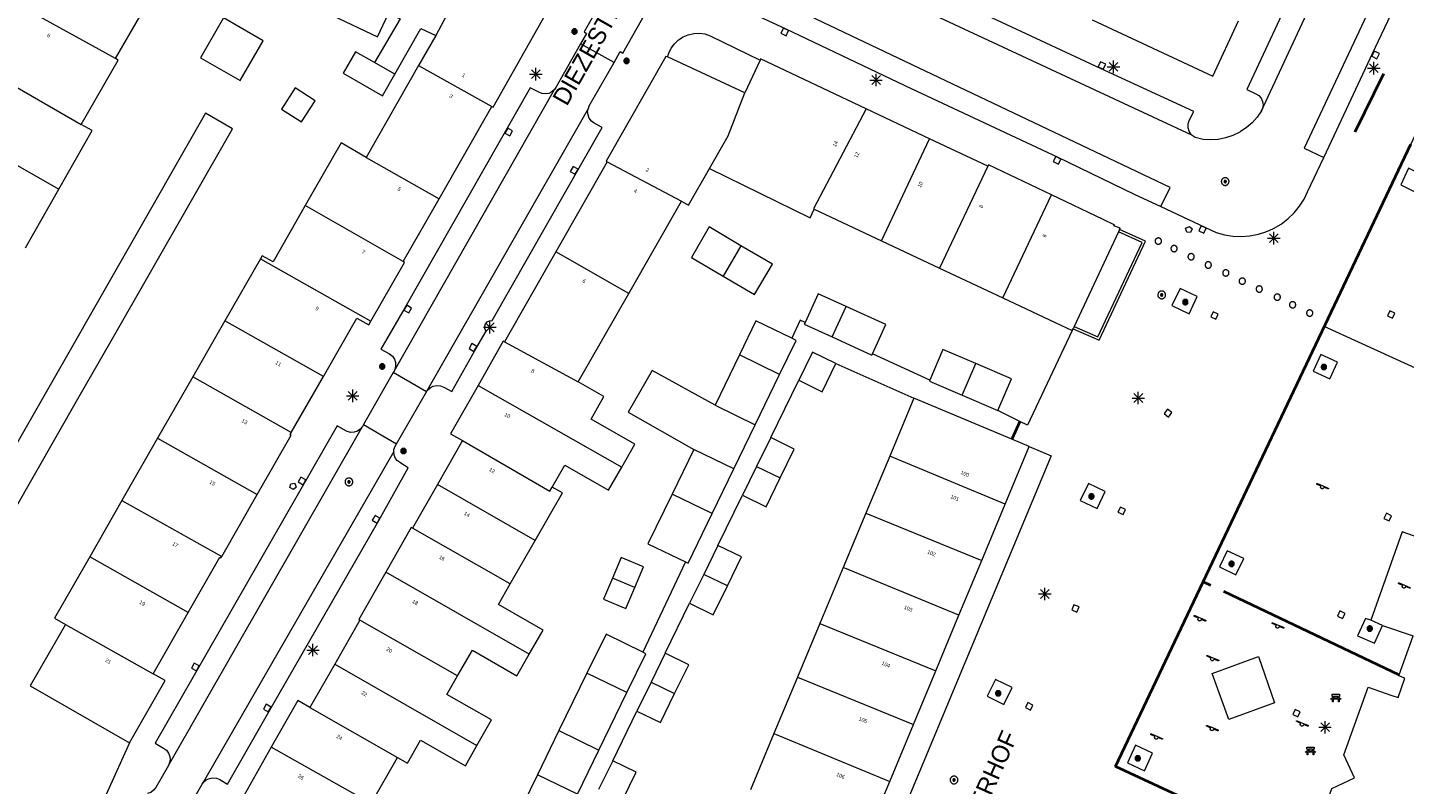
# Model space of a CAD drawing. Header units: metres. Extents: x 135779 to 137489, y 452643 to 455118.
# Tile 140 of 256: x 136366 to 136476, y 453701 to 453762. Entities that reach past the tile are written whole.
import ezdxf
from ezdxf.enums import TextEntityAlignment as Align

# ---------------------------------------------------------------- set-up
doc = ezdxf.new("R2010")
doc.units = ezdxf.units.M
doc.linetypes.add('DGN_Style_4', pattern=[89.853097, 44.898487, -22.449243, 0.056123, -22.449243])
for name, color, linetype, lineweight in [('KTop_NAR_Huisnummer (t)', 7, 'Continuous', 13), ('KTop_NAR_Huisnummer tijdelijk (t)', 7, 'Continuous', 13), ('KTop_ORL_Weg_Straatnaam (t)', 7, 'Continuous', 13), ('KTop_OTD_Gesloten verharding', 15, 'Continuous', 13), ('KTop_OTD_Open verharding', 15, 'Continuous', 13), ('KTop_PAL_Afsluitpaal', 222, 'Continuous', 13), ('KTop_PAL_Lichtmast', 40, 'Continuous', 13), ('KTop_PND_Grondvlaksituatie van BAG-pand [tachy]', 1, 'Continuous', 13), ('KTop_PND_Pandscheiding', 40, 'Continuous', 13), ('KTop_PUT_Brandkraan of -put', 1, 'Continuous', 13), ('KTop_PUT_Inspectie- of rioolput', 15, 'Continuous', 13), ('KTop_PUT_Kolk', 15, 'Continuous', 13), ('KTop_SHD_Hek (l)', 15, 'DGN_Style_4', 40), ('KTop_SHD_Muur', 15, 'Continuous', 13), ('KTop_STM_Bank', 40, 'Continuous', 13), ('KTop_STM_Speelvoorziening', 40, 'Continuous', 13), ('KTop_VGO_Boom', 92, 'Continuous', 13), ('KTop_WGD_Rijbaan_Lokale weg', 251, 'Continuous', 13), ('KTop_WGD_Rijbaan_Lokale weg_verkeersdrempel', 40, 'Continuous', 13), ('KTop_WGD_Voetpad', 251, 'Continuous', 13), ('KTop_WGD_Voetpad_achterpad', 251, 'Continuous', 13)]:
    doc.layers.add(name, color=color, linetype=linetype, lineweight=lineweight)
doc.styles.add('Style-ROVU', font='ROVU.shx')
doc.styles.add('Style-ROVUCURSIEF', font='ROVUCURSIEF.shx')

# ---------------------------------------------------------------- blocks, each defined once
blk = doc.blocks.new('PAL_Lichtmast')
at = {"layer": 'KTop_PAL_Lichtmast'}
for p, q in [((-0.35, -0.35), (0.35, 0.35)), ((0.35, -0.35), (-0.35, 0.35)), ((0, -0.5), (0, 0.5)), ((-0.5, 0), (0.5, 0))]:
    blk.add_line(p, q, dxfattribs=at)
blk = doc.blocks.new('PAL_Afsluitpaal')
at = {"layer": 'KTop_PAL_Afsluitpaal', "flags": 128}
blk.add_lwpolyline([(0.25, 0), (0.25, 0.03), (0.24, 0.05), (0.24, 0.08), (0.23, 0.1), (0.22, 0.13), (0.2, 0.15), (0.19, 0.17), (0.17, 0.19), (0.15, 0.2), (0.12, 0.22), (0.1, 0.23), (0.08, 0.24), (0.05, 0.24), (0.03, 0.25), (0, 0.25), (-0.03, 0.25), (-0.05, 0.24), (-0.08, 0.24), (-0.1, 0.23), (-0.13, 0.22), (-0.15, 0.2), (-0.17, 0.19), (-0.19, 0.17), (-0.2, 0.15), (-0.22, 0.12), (-0.23, 0.1), (-0.24, 0.08), (-0.24, 0.05), (-0.25, 0.03), (-0.25, 0), (-0.25, -0.03), (-0.24, -0.05), (-0.24, -0.08), (-0.23, -0.1), (-0.22, -0.13), (-0.2, -0.15), (-0.19, -0.17), (-0.17, -0.19), (-0.15, -0.2), (-0.12, -0.22), (-0.1, -0.23), (-0.08, -0.24), (-0.05, -0.24), (-0.03, -0.25), (0, -0.25), (0.03, -0.25), (0.05, -0.24), (0.08, -0.24), (0.1, -0.23), (0.13, -0.22), (0.15, -0.2), (0.17, -0.19), (0.19, -0.17), (0.2, -0.15), (0.22, -0.12), (0.23, -0.1), (0.24, -0.08), (0.24, -0.05), (0.25, -0.03), (0.25, 0)], dxfattribs=at)
blk = doc.blocks.new('PUT_Brandkraan_of_-put')
at = {"layer": 'KTop_PUT_Brandkraan of -put'}
for p, q in [((-0.25, 0.03), (0, 0.25)), ((-0.16, -0.25), (-0.25, 0.03)), ((0, 0.25), (0.25, 0.03)), ((0.25, 0.03), (0.16, -0.25)), ((0.16, -0.25), (-0.16, -0.25))]:
    blk.add_line(p, q, dxfattribs=at)
blk = doc.blocks.new('PUT_Inspectie-_of_rioolput')
at = {"layer": 'KTop_PUT_Inspectie- of rioolput', "flags": 128}
for points in [[(0.31, 0), (0.31, 0.03), (0.3, 0.06), (0.29, 0.1), (0.28, 0.13), (0.27, 0.15), (0.25, 0.18), (0.23, 0.21), (0.21, 0.23), (0.18, 0.25), (0.15, 0.27), (0.13, 0.28), (0.1, 0.29), (0.06, 0.3), (0.03, 0.31), (0, 0.31), (-0.03, 0.31), (-0.06, 0.3), (-0.1, 0.29), (-0.13, 0.28), (-0.16, 0.27), (-0.18, 0.25), (-0.21, 0.23), (-0.23, 0.21), (-0.25, 0.18), (-0.27, 0.15), (-0.28, 0.13), (-0.29, 0.1), (-0.3, 0.06), (-0.31, 0.03), (-0.31, 0), (-0.31, -0.03), (-0.3, -0.06), (-0.29, -0.1), (-0.28, -0.13), (-0.27, -0.16), (-0.25, -0.18), (-0.23, -0.21), (-0.21, -0.23), (-0.18, -0.25), (-0.15, -0.27), (-0.13, -0.28), (-0.1, -0.29), (-0.06, -0.3), (-0.03, -0.31), (0, -0.31), (0.03, -0.31), (0.06, -0.3), (0.1, -0.29), (0.13, -0.28), (0.15, -0.27), (0.18, -0.25), (0.21, -0.23), (0.23, -0.21), (0.25, -0.18), (0.27, -0.15), (0.28, -0.13), (0.29, -0.1), (0.3, -0.06), (0.31, -0.03), (0.31, 0)], [(0.1, 0), (0.09, 0.01), (0.09, 0.02), (0.09, 0.03), (0.09, 0.04), (0.08, 0.05), (0.08, 0.06), (0.07, 0.06), (0.06, 0.07), (0.06, 0.08), (0.05, 0.08), (0.04, 0.09), (0.03, 0.09), (0.02, 0.09), (0.01, 0.09), (0, 0.09), (-0.01, 0.09), (-0.02, 0.09), (-0.03, 0.09), (-0.04, 0.09), (-0.05, 0.08), (-0.06, 0.08), (-0.06, 0.07), (-0.07, 0.06), (-0.08, 0.06), (-0.08, 0.05), (-0.09, 0.04), (-0.09, 0.03), (-0.09, 0.02), (-0.09, 0.01), (-0.09, 0), (-0.09, -0.01), (-0.09, -0.02), (-0.09, -0.03), (-0.09, -0.04), (-0.08, -0.05), (-0.08, -0.06), (-0.07, -0.06), (-0.06, -0.07), (-0.06, -0.08), (-0.05, -0.08), (-0.04, -0.09), (-0.03, -0.09), (-0.02, -0.09), (-0.01, -0.09), (0, -0.09), (0.01, -0.09), (0.02, -0.09), (0.03, -0.09), (0.04, -0.09), (0.05, -0.08), (0.06, -0.08), (0.06, -0.07), (0.07, -0.06), (0.08, -0.06), (0.08, -0.05), (0.09, -0.04), (0.09, -0.03), (0.09, -0.02), (0.09, -0.01), (0.1, 0)], [(0.04, 0), (0.03, 0), (0.03, 0.01), (0.03, 0.01), (0.03, 0.01), (0.03, 0.02), (0.03, 0.02), (0.03, 0.02), (0.02, 0.03), (0.02, 0.03), (0.02, 0.03), (0.01, 0.03), (0.01, 0.03), (0.01, 0.03), (0, 0.03), (0, 0.03), (0, 0.03), (-0.01, 0.03), (-0.01, 0.03), (-0.01, 0.03), (-0.02, 0.03), (-0.02, 0.03), (-0.02, 0.03), (-0.03, 0.02), (-0.03, 0.02), (-0.03, 0.02), (-0.03, 0.01), (-0.03, 0.01), (-0.03, 0.01), (-0.03, 0), (-0.03, 0), (-0.03, 0), (-0.03, -0.01), (-0.03, -0.01), (-0.03, -0.01), (-0.03, -0.02), (-0.03, -0.02), (-0.03, -0.02), (-0.02, -0.03), (-0.02, -0.03), (-0.02, -0.03), (-0.01, -0.03), (-0.01, -0.03), (-0.01, -0.03), (0, -0.03), (0, -0.03), (0, -0.03), (0.01, -0.03), (0.01, -0.03), (0.01, -0.03), (0.02, -0.03), (0.02, -0.03), (0.02, -0.03), (0.03, -0.02), (0.03, -0.02), (0.03, -0.02), (0.03, -0.01), (0.03, -0.01), (0.03, -0.01), (0.03, 0), (0.04, 0)], [(0.01, 0.02), (0.01, 0.02), (0.01, 0.02), (0, 0.02), (0, 0.02), (0, 0.02), (0, 0.02), (-0.01, 0.02), (-0.01, 0.02), (-0.01, 0.02), (-0.01, 0.02), (-0.01, 0.02), (-0.02, 0.02), (-0.02, 0.01), (-0.02, 0.01), (-0.02, 0.01), (-0.02, 0.01), (-0.02, 0.01), (-0.02, 0), (-0.02, 0), (-0.02, 0), (-0.02, 0), (-0.02, -0.01), (-0.02, -0.01), (-0.02, -0.01), (-0.02, -0.01), (-0.02, -0.01), (-0.02, -0.02), (-0.01, -0.02), (-0.01, -0.02), (-0.01, -0.02), (-0.01, -0.02), (-0.01, -0.02), (0, -0.02), (0, -0.02), (0, -0.02), (0, -0.02), (0.01, -0.02), (0.01, -0.02), (0.01, -0.02), (0.01, -0.02), (0.01, -0.02), (0.02, -0.02), (0.02, -0.01), (0.02, -0.01), (0.02, -0.01), (0.02, -0.01), (0.02, -0.01), (0.02, 0), (0.02, 0), (0.02, 0), (0.02, 0), (0.02, 0.01), (0.02, 0.01), (0.02, 0.01), (0.02, 0.01), (0.02, 0.01), (0.02, 0.02), (0.01, 0.02), (0.01, 0.02), (0.01, 0.02)]]:
    blk.add_lwpolyline(points, dxfattribs=at)
blk = doc.blocks.new('PUT_Kolk')
at = {"layer": 'KTop_PUT_Kolk', "flags": 128}
blk.add_lwpolyline([(0.22, -0.23), (0.22, 0.22), (-0.23, 0.22), (-0.23, -0.23), (0.22, -0.23)], dxfattribs=at)
blk = doc.blocks.new('STM_Speelvoorziening')
at = {"layer": 'KTop_STM_Speelvoorziening'}
for p, q in [((-0.46, 0.22), (-0.45, 0.23)), ((-0.46, 0.21), (-0.46, 0.22)), ((-0.46, 0.22), (-0.46, 0.22)), ((-0.45, 0.2), (-0.46, 0.21)), ((-0.46, 0.21), (-0.46, 0.21)), ((-0.46, 0.21), (-0.46, 0.21)), ((-0.45, 0.23), (-0.45, 0.24)), ((-0.45, 0.24), (-0.45, 0.24)), ((-0.45, 0.24), (-0.44, 0.24)), ((-0.45, 0.23), (-0.45, 0.23)), ((-0.45, 0.23), (-0.45, 0.23)), ((-0.45, 0.19), (-0.45, 0.2)), ((-0.45, 0.2), (-0.45, 0.2)), ((-0.44, 0.18), (-0.45, 0.19)), ((-0.45, 0.19), (-0.45, 0.19)), ((-0.45, 0.19), (-0.45, 0.19)), ((-0.44, 0.24), (-0.44, 0.25)), ((-0.44, 0.25), (-0.44, 0.25)), ((-0.44, 0.25), (-0.43, 0.25)), ((-0.43, 0.18), (-0.44, 0.18)), ((-0.44, 0.18), (-0.44, 0.18)), ((-0.44, 0.18), (-0.44, 0.18)), ((-0.43, 0.25), (-0.43, 0.25)), ((-0.43, 0.25), (-0.42, 0.25)), ((-0.11, 0.04), (-0.43, 0.18)), ((-0.42, 0.25), (-0.42, 0.25)), ((-0.42, 0.25), (-0.42, 0.25)), ((-0.42, 0.25), (-0.41, 0.25)), ((-0.41, 0.25), (-0.41, 0.25)), ((-0.41, 0.25), (-0.4, 0.25)), ((-0.4, 0.25), (-0.4, 0.25)), ((-0.4, 0.25), (0.03, 0.07)), ((-0.14, 0.01), (-0.13, 0.02)), ((-0.14, -0.01), (-0.14, 0.01)), ((-0.13, 0.02), (-0.12, 0.03)), ((-0.12, 0.03), (-0.11, 0.04)), ((-0.11, 0.04), (-0.11, 0.04)), ((0.03, 0.07), (0.46, -0.11)), ((-0.15, -0.03), (-0.14, -0.02)), ((-0.15, -0.05), (-0.15, -0.03)), ((-0.15, -0.06), (-0.15, -0.05)), ((-0.14, -0.07), (-0.15, -0.06)), ((-0.14, -0.02), (-0.14, -0.01)), ((-0.14, -0.09), (-0.14, -0.07)), ((-0.14, -0.1), (-0.14, -0.09)), ((-0.13, -0.11), (-0.14, -0.1)), ((-0.12, -0.12), (-0.13, -0.11)), ((-0.11, -0.13), (-0.12, -0.12)), ((-0.1, -0.14), (-0.11, -0.13)), ((-0.09, -0.15), (-0.1, -0.14)), ((-0.08, -0.16), (-0.09, -0.15)), ((-0.07, -0.16), (-0.08, -0.16)), ((-0.06, -0.17), (-0.07, -0.16)), ((-0.04, -0.17), (-0.06, -0.17)), ((-0.03, -0.17), (-0.04, -0.17)), ((-0.02, -0.18), (-0.03, -0.17)), ((0, -0.17), (-0.02, -0.18)), ((0.01, -0.17), (0, -0.17)), ((0.02, -0.17), (0.01, -0.17)), ((0.03, -0.16), (0.02, -0.17)), ((0.05, -0.16), (0.03, -0.16)), ((0.06, -0.15), (0.05, -0.16)), ((0.07, -0.14), (0.06, -0.15)), ((0.08, -0.13), (0.07, -0.14)), ((0.09, -0.12), (0.08, -0.13)), ((0.1, -0.1), (0.09, -0.11)), ((0.09, -0.11), (0.09, -0.12)), ((0.11, -0.07), (0.1, -0.09)), ((0.1, -0.09), (0.1, -0.1)), ((0.43, -0.18), (0.11, -0.05)), ((0.11, -0.05), (0.11, -0.06)), ((0.11, -0.06), (0.11, -0.07)), ((0.44, -0.18), (0.43, -0.18)), ((0.45, -0.18), (0.44, -0.18)), ((0.44, -0.18), (0.44, -0.18)), ((0.46, -0.18), (0.45, -0.18)), ((0.45, -0.18), (0.45, -0.18)), ((0.46, -0.11), (0.47, -0.11)), ((0.47, -0.18), (0.46, -0.18)), ((0.46, -0.18), (0.46, -0.18)), ((0.46, -0.18), (0.46, -0.18)), ((0.47, -0.11), (0.47, -0.11)), ((0.47, -0.11), (0.47, -0.11)), ((0.47, -0.11), (0.48, -0.12)), ((0.48, -0.17), (0.47, -0.17)), ((0.47, -0.17), (0.47, -0.17)), ((0.47, -0.17), (0.47, -0.18)), ((0.48, -0.12), (0.48, -0.12)), ((0.48, -0.12), (0.48, -0.12)), ((0.48, -0.12), (0.48, -0.13)), ((0.48, -0.13), (0.48, -0.13)), ((0.48, -0.13), (0.49, -0.13)), ((0.49, -0.15), (0.48, -0.15)), ((0.48, -0.15), (0.48, -0.16)), ((0.48, -0.16), (0.48, -0.16)), ((0.48, -0.16), (0.48, -0.16)), ((0.48, -0.16), (0.48, -0.17)), ((0.49, -0.13), (0.49, -0.14)), ((0.49, -0.14), (0.49, -0.14)), ((0.49, -0.14), (0.49, -0.15)), ((0.49, -0.15), (0.49, -0.15))]:
    blk.add_line(p, q, dxfattribs=at)
blk = doc.blocks.new('STM_Bank')
at = {"layer": 'KTop_STM_Bank'}
for p, q in [((-0.42, -0.09), (-0.3, 0.02)), ((-0.3, 0.31), (0.3, 0.31)), ((-0.3, 0.14), (-0.3, 0.31)), ((-0.2, 0.14), (-0.3, 0.14)), ((-0.3, 0.02), (-0.2, 0.02)), ((-0.2, 0.02), (-0.2, 0.14)), ((0.16, 0.14), (-0.15, 0.14)), ((-0.15, 0.14), (-0.15, 0.02)), ((-0.15, 0.02), (0.16, 0.02)), ((0.16, 0.02), (0.16, 0.14)), ((0.3, 0.14), (0.2, 0.14)), ((0.2, 0.14), (0.2, 0.02)), ((0.2, 0.02), (0.3, 0.02)), ((0.3, 0.31), (0.3, 0.14)), ((0.3, 0.02), (0.42, -0.09)), ((-0.26, -0.09), (-0.42, -0.09)), ((-0.26, -0.31), (-0.26, -0.09)), ((-0.21, -0.31), (-0.26, -0.31)), ((0.22, -0.09), (-0.21, -0.09)), ((-0.21, -0.09), (-0.21, -0.31)), ((0.22, -0.31), (0.22, -0.09)), ((0.26, -0.31), (0.22, -0.31)), ((0.42, -0.09), (0.26, -0.09)), ((0.26, -0.09), (0.26, -0.31))]:
    blk.add_line(p, q, dxfattribs=at)
blk = doc.blocks.new('VGO_Boom')
at = {"layer": 'KTop_VGO_Boom', "flags": 128}
for points in [[(0.21, 0), (0.21, 0.02), (0.21, 0.04), (0.2, 0.07), (0.2, 0.09), (0.19, 0.11), (0.17, 0.13), (0.16, 0.14), (0.14, 0.16), (0.13, 0.17), (0.11, 0.19), (0.09, 0.2), (0.07, 0.2), (0.04, 0.21), (0.02, 0.21), (0, 0.21), (-0.02, 0.21), (-0.05, 0.21), (-0.07, 0.2), (-0.09, 0.2), (-0.11, 0.19), (-0.13, 0.17), (-0.14, 0.16), (-0.16, 0.14), (-0.17, 0.13), (-0.19, 0.11), (-0.2, 0.09), (-0.2, 0.07), (-0.21, 0.04), (-0.21, 0.02), (-0.22, 0), (-0.21, -0.02), (-0.21, -0.05), (-0.2, -0.07), (-0.2, -0.09), (-0.19, -0.11), (-0.17, -0.13), (-0.16, -0.14), (-0.14, -0.16), (-0.13, -0.17), (-0.11, -0.19), (-0.09, -0.2), (-0.07, -0.2), (-0.05, -0.21), (-0.02, -0.21), (0, -0.22), (0.02, -0.21), (0.04, -0.21), (0.07, -0.2), (0.09, -0.2), (0.11, -0.19), (0.13, -0.17), (0.14, -0.16), (0.16, -0.14), (0.17, -0.13), (0.19, -0.11), (0.2, -0.09), (0.2, -0.07), (0.21, -0.05), (0.21, -0.02), (0.21, 0)], [(0.15, 0), (0.15, 0.02), (0.15, 0.03), (0.15, 0.05), (0.14, 0.06), (0.13, 0.08), (0.13, 0.09), (0.12, 0.1), (0.1, 0.12), (0.09, 0.13), (0.08, 0.13), (0.06, 0.14), (0.05, 0.15), (0.03, 0.15), (0.02, 0.15), (0, 0.15), (-0.02, 0.15), (-0.03, 0.15), (-0.05, 0.15), (-0.06, 0.14), (-0.08, 0.13), (-0.09, 0.13), (-0.1, 0.12), (-0.12, 0.1), (-0.13, 0.09), (-0.13, 0.08), (-0.14, 0.06), (-0.15, 0.05), (-0.15, 0.03), (-0.15, 0.02), (-0.16, 0), (-0.15, -0.02), (-0.15, -0.03), (-0.15, -0.05), (-0.14, -0.06), (-0.13, -0.08), (-0.13, -0.09), (-0.12, -0.1), (-0.1, -0.12), (-0.09, -0.13), (-0.08, -0.13), (-0.06, -0.14), (-0.05, -0.15), (-0.03, -0.15), (-0.02, -0.15), (0, -0.16), (0.02, -0.15), (0.03, -0.15), (0.05, -0.15), (0.06, -0.14), (0.08, -0.13), (0.09, -0.13), (0.1, -0.12), (0.12, -0.1), (0.13, -0.09), (0.13, -0.08), (0.14, -0.06), (0.15, -0.05), (0.15, -0.03), (0.15, -0.02), (0.15, 0)], [(0.1, 0), (0.09, 0.01), (0.09, 0.02), (0.09, 0.03), (0.09, 0.04), (0.08, 0.05), (0.08, 0.06), (0.07, 0.06), (0.06, 0.07), (0.06, 0.08), (0.05, 0.08), (0.04, 0.09), (0.03, 0.09), (0.02, 0.09), (0.01, 0.09), (0, 0.09), (-0.01, 0.09), (-0.02, 0.09), (-0.03, 0.09), (-0.04, 0.09), (-0.05, 0.08), (-0.06, 0.08), (-0.06, 0.07), (-0.07, 0.06), (-0.08, 0.06), (-0.08, 0.05), (-0.09, 0.04), (-0.09, 0.03), (-0.09, 0.02), (-0.09, 0.01), (-0.1, 0), (-0.09, -0.01), (-0.09, -0.02), (-0.09, -0.03), (-0.09, -0.04), (-0.08, -0.05), (-0.08, -0.06), (-0.07, -0.06), (-0.06, -0.07), (-0.06, -0.08), (-0.05, -0.08), (-0.04, -0.09), (-0.03, -0.09), (-0.02, -0.09), (-0.01, -0.09), (0, -0.1), (0.01, -0.09), (0.02, -0.09), (0.03, -0.09), (0.04, -0.09), (0.05, -0.08), (0.06, -0.08), (0.06, -0.07), (0.07, -0.06), (0.08, -0.06), (0.08, -0.05), (0.09, -0.04), (0.09, -0.03), (0.09, -0.02), (0.09, -0.01), (0.1, 0)], [(0.04, 0), (0.03, 0), (0.03, 0.01), (0.03, 0.01), (0.03, 0.01), (0.03, 0.02), (0.03, 0.02), (0.03, 0.02), (0.02, 0.03), (0.02, 0.03), (0.02, 0.03), (0.01, 0.03), (0.01, 0.03), (0.01, 0.03), (0, 0.03), (0, 0.03), (0, 0.03), (-0.01, 0.03), (-0.01, 0.03), (-0.01, 0.03), (-0.02, 0.03), (-0.02, 0.03), (-0.02, 0.03), (-0.03, 0.02), (-0.03, 0.02), (-0.03, 0.02), (-0.03, 0.01), (-0.03, 0.01), (-0.03, 0.01), (-0.04, 0), (-0.04, 0), (-0.04, 0), (-0.03, -0.01), (-0.03, -0.01), (-0.03, -0.01), (-0.03, -0.02), (-0.03, -0.02), (-0.03, -0.02), (-0.02, -0.03), (-0.02, -0.03), (-0.02, -0.03), (-0.01, -0.03), (-0.01, -0.03), (-0.01, -0.03), (0, -0.04), (0, -0.04), (0, -0.04), (0.01, -0.03), (0.01, -0.03), (0.01, -0.03), (0.02, -0.03), (0.02, -0.03), (0.02, -0.03), (0.03, -0.02), (0.03, -0.02), (0.03, -0.02), (0.03, -0.01), (0.03, -0.01), (0.03, -0.01), (0.03, 0), (0.04, 0)]]:
    blk.add_lwpolyline(points, dxfattribs=at)

msp = doc.modelspace()

# ---------------------------------------------------------------- linework, layer by layer
at = {"layer": 'KTop_OTD_Gesloten verharding', "flags": 128}
for points in [[(136479.2, 453720.47), (136475.89, 453721.64), (136473.37, 453714.59)], [(136474.32, 453714.16), (136473.37, 453714.59)], [(136474.32, 453714.16), (136476.75, 453713.34)]]:
    msp.add_lwpolyline(points, dxfattribs=at)
at = {"layer": 'KTop_OTD_Open verharding', "flags": 128}
for points in [[(136476.38, 453750.7), (136475.76, 453749.37), (136477.11, 453748.7), (136477.69, 453750.08), (136476.38, 453750.7)], [(136479.2, 453720.47), (136483.37, 453731.8), (136469.66, 453738.05)], [(136470.09, 453733.88), (136470.7, 453735.2), (136469.39, 453735.81), (136468.78, 453734.49), (136470.09, 453733.88)], [(136463.22, 453719.52), (136461.89, 453720.14), (136461.28, 453718.85), (136462.6, 453718.22), (136463.22, 453719.52)], [(136473.37, 453714.59), (136472.95, 453714.72), (136472.3, 453713.34), (136473.68, 453712.74), (136474.32, 453714.16)], [(136465.69, 453707.97), (136462.04, 453706.65), (136460.71, 453710.32), (136464.39, 453711.68), (136465.69, 453707.97)], [(136455.29, 453702.55), (136455.94, 453703.96), (136454.58, 453704.59), (136453.93, 453703.18), (136455.29, 453702.55)]]:
    msp.add_lwpolyline(points, dxfattribs=at)
at = {"layer": 'KTop_PND_Grondvlaksituatie van BAG-pand [tachy]', "flags": 128}
for points in [[(136373.1, 453759.46), (136375.03, 453762.83), (136373.24, 453763.86), (136375.69, 453768.15)], [(136403.16, 453755.64), (136403.26, 453755.59), (136407.8, 453763.59), (136407.64, 453764.12), (136401.67, 453766.94)], [(136390.44, 453762.91), (136394.03, 453761.21), (136394.91, 453763.08), (136395.84, 453762.65), (136393.79, 453759.14)], [(136379.89, 453759.53), (136383.05, 453757.71), (136384.89, 453760.88), (136381.73, 453762.71), (136379.89, 453759.53)], [(136451.11, 453762.55), (136460.76, 453758.06), (136462.81, 453762.48)], [(136395.42, 453758.21), (136397.49, 453761.86), (136398.68, 453761.3)], [(136398.68, 453761.3), (136397.31, 453758.91)], [(136393.79, 453759.14), (136392.27, 453760.01), (136391.28, 453758.29), (136394.43, 453756.49), (136395.42, 453758.21)], [(136370.36, 453754.19), (136373.3, 453759.34), (136373.1, 453759.46)], [(136397.31, 453758.91), (136393.12, 453751.57)], [(136417.18, 453759.61), (136417.06, 453759.62), (136412.28, 453751.27), (136412.37, 453751.21)], [(136423.38, 453756.72), (136417.18, 453759.61)], [(136424.58, 453759.35), (136423.38, 453756.72)], [(136433.06, 453755.46), (136424.62, 453759.45), (136424.58, 453759.35)], [(136386.36, 453755.43), (136387.96, 453754.4), (136389.05, 453756.09), (136387.45, 453757.12), (136386.36, 453755.43)], [(136398.95, 453748.26), (136403.16, 453755.64)], [(136438.13, 453753.06), (136433.06, 453755.46)], [(136356.21, 453707.97), (136370.2, 453732.46), (136372.72, 453736.85), (136382.44, 453753.86), (136380.28, 453755.1), (136354.05, 453709.2), (136356.21, 453707.97)], [(136368.56, 453749.03), (136371.22, 453753.71), (136370.36, 453754.19)], [(136393.12, 453751.57), (136391.11, 453752.72), (136388.25, 453747.72)], [(136442.77, 453750.87), (136438.13, 453753.06)], [(136412.37, 453751.21), (136408.27, 453744.02)], [(136447.87, 453748.57), (136442.82, 453750.97), (136442.77, 453750.87)], [(136418.3, 453748.07), (136418.87, 453747.75), (136420.55, 453750.68)], [(136420.55, 453750.68), (136428.58, 453746.74), (136428.9, 453747.43)], [(136365.9, 453744.35), (136368.56, 453749.03)], [(136388.25, 453747.72), (136385.68, 453743.21), (136384.81, 453743.71), (136384.68, 453743.47)], [(136396.08, 453743.24), (136398.95, 453748.26)], [(136414.09, 453740.7), (136418.3, 453748.07)], [(136453.3, 453745.8), (136453.34, 453745.88), (136453.35, 453745.9), (136452.85, 453746.11), (136452.9, 453746.18), (136452.87, 453746.19), (136451.98, 453746.61), (136447.87, 453748.57)], [(136428.9, 453747.43), (136434.28, 453744.89)], [(136423.06, 453744.51), (136420.52, 453746.01), (136419.12, 453743.57), (136421.63, 453742.09)], [(136453.22, 453745.62), (136449.67, 453738.05)], [(136453.3, 453745.8), (136453.22, 453745.62)], [(136421.63, 453742.09), (136424.14, 453740.62), (136425.57, 453743.04), (136423.06, 453744.51)], [(136434.28, 453744.89), (136438.91, 453742.72)], [(136384.68, 453743.47), (136381.83, 453738.5)], [(136393.49, 453738.48), (136396.17, 453743.18), (136396.08, 453743.24)], [(136408.27, 453744.02), (136404.17, 453736.83)], [(136438.91, 453742.72), (136443.97, 453740.34)], [(136410.05, 453733.63), (136414.09, 453740.7)], [(136431.45, 453739.66), (136429.23, 453740.67), (136428.18, 453738.37)], [(136443.97, 453740.34), (136448.16, 453738.37), (136449.52, 453737.73)], [(136433.57, 453735.88), (136434.64, 453738.22), (136431.45, 453739.66)], [(136381.83, 453738.5), (136379.27, 453734.03)], [(136389.7, 453734.07), (136392.36, 453738.73), (136393.32, 453738.18), (136393.49, 453738.48)], [(136427.11, 453737.13), (136424.25, 453738.51), (136422.94, 453735.79)], [(136428.18, 453738.37), (136428.12, 453738.23), (136430.34, 453737.22)], [(136449.52, 453737.73), (136449.59, 453737.87)], [(136449.67, 453738.05), (136449.59, 453737.87)], [(136404.17, 453736.83), (136404.07, 453736.89), (136402.06, 453733.35)], [(136426.15, 453734.23), (136427.47, 453736.95), (136427.11, 453737.13)], [(136430.34, 453737.22), (136433.52, 453735.77), (136433.57, 453735.88)], [(136422.94, 453735.79), (136420.99, 453731.76)], [(136430.65, 453735.09), (136428.78, 453736.01), (136427.68, 453733.76)], [(136441.81, 453735.1), (136439.19, 453736.22), (136438.14, 453733.77)], [(136420.99, 453731.76), (136415.96, 453734.55), (136414.06, 453731.2), (136419.28, 453728.24)], [(136427.68, 453733.76), (136429.55, 453732.84), (136430.65, 453735.09)], [(136443.57, 453731.34), (136444.66, 453733.87), (136441.81, 453735.1)], [(136379.27, 453734.03), (136376.46, 453729.12)], [(136387.13, 453729.58), (136389.7, 453734.07)], [(136402.06, 453733.35), (136399.86, 453729.49), (136400.82, 453728.94)], [(136413.53, 453726.81), (136414.58, 453728.65), (136411.08, 453730.65), (136412.11, 453732.45), (136410.05, 453733.63)], [(136424.2, 453730.21), (136426.15, 453734.23)], [(136438.14, 453733.77), (136438.11, 453733.68), (136440.72, 453732.56)], [(136436.86, 453732.32), (136434.94, 453727.7)], [(136444.7, 453729.05), (136436.86, 453732.32)], [(136440.72, 453732.56), (136443.57, 453731.34)], [(136422.5, 453726.68), (136424.2, 453730.21)], [(136376.46, 453729.12), (136373.61, 453724.14)], [(136384.42, 453724.62), (136387.13, 453729.36), (136387.04, 453729.41), (136387.13, 453729.58)], [(136400.82, 453728.94), (136398.81, 453725.42)], [(136425.44, 453729.18), (136424.31, 453726.87)], [(136426.19, 453725.96), (136427.31, 453728.26), (136425.44, 453729.18)], [(136446.09, 453728.47), (136444.7, 453729.05)], [(136419.28, 453728.24), (136417.55, 453724.66)], [(136444.17, 453723.86), (136446.09, 453728.47)], [(136407.98, 453725.22), (136408.98, 453726.97), (136412.48, 453724.97), (136413.53, 453726.81)], [(136420.76, 453723.1), (136422.5, 453726.68)], [(136424.31, 453726.87), (136423.18, 453724.57)], [(136434.94, 453727.7), (136433.03, 453723.13)], [(136423.18, 453724.57), (136425.06, 453723.65), (136426.19, 453725.96)], [(136381.59, 453719.68), (136384.42, 453724.62)], [(136398.81, 453725.42), (136396.81, 453721.93)], [(136406.62, 453720.95), (136408.8, 453724.76), (136407.98, 453725.22)], [(136417.55, 453724.66), (136415.63, 453720.7), (136418.64, 453719.24)], [(136373.61, 453724.14), (136371.03, 453719.64)], [(136442.3, 453719.37), (136444.17, 453723.86)], [(136418.64, 453719.24), (136418.85, 453719.14), (136420.76, 453723.1)], [(136433.03, 453723.13), (136431.23, 453718.8)], [(136396.81, 453721.93), (136396.72, 453721.99), (136394.68, 453718.43)], [(136404.63, 453717.48), (136406.62, 453720.95)], [(136421.22, 453720.56), (136420.09, 453718.25)], [(136421.97, 453717.33), (136423.1, 453719.64), (136421.22, 453720.56)], [(136371.03, 453719.64), (136368.23, 453714.75), (136369.1, 453714.25)], [(136378.89, 453715.19), (136381.43, 453719.63), (136381.52, 453719.58), (136381.59, 453719.68)], [(136414.57, 453717.2), (136415.27, 453718.84), (136413.5, 453719.6), (136412.8, 453717.95)], [(136440.47, 453714.99), (136442.3, 453719.37)], [(136394.68, 453718.43), (136392.52, 453714.64), (136392.62, 453714.59)], [(136412.8, 453717.95), (136412.09, 453716.28), (136413.85, 453715.53), (136414.57, 453717.2)], [(136420.09, 453718.25), (136418.96, 453715.94)], [(136431.23, 453718.8), (136429.36, 453714.31)], [(136406.14, 453711.86), (136407.25, 453713.79), (136403.68, 453715.83), (136404.63, 453717.48)], [(136418.96, 453715.94), (136420.84, 453715.02), (136421.97, 453717.33)], [(136376.1, 453710.31), (136378.89, 453715.19)], [(136392.62, 453714.59), (136390.61, 453711.08)], [(136438.62, 453710.55), (136440.47, 453714.99)], [(136369.1, 453714.25), (136366.28, 453709.34), (136374.2, 453704.79)], [(136429.36, 453714.31), (136427.58, 453710.04)], [(136415.23, 453712.03), (136412.28, 453713.47), (136410.75, 453710.36)], [(136468.35, 453695.76), (136470.27, 453701.15), (136472.08, 453702), (136471.23, 453703.84), (136473.16, 453709.24), (136475.06, 453708.58), (136475.55, 453708.41), (136476.08, 453709.95), (136475.62, 453710.15), (136475.65, 453710.23), (136476.75, 453713.34)], [(136400.42, 453710.14), (136401.6, 453712.19), (136405.16, 453710.15), (136406.14, 453711.86)], [(136413.95, 453708.8), (136415.47, 453711.91), (136415.23, 453712.03)], [(136417.01, 453711.95), (136415.88, 453709.64)], [(136417.76, 453708.72), (136418.89, 453711.03), (136417.01, 453711.95)], [(136374.2, 453704.79), (136377.05, 453709.76), (136376.1, 453710.31)], [(136390.61, 453711.08), (136388.61, 453707.61)], [(136410.75, 453710.36), (136408.51, 453705.76)], [(136436.83, 453706.25), (136438.62, 453710.55)], [(136401.97, 453704.58), (136403.14, 453706.62), (136399.57, 453708.66), (136400.42, 453710.14)], [(136415.88, 453709.64), (136414.75, 453707.33)], [(136427.58, 453710.04), (136425.69, 453705.52)], [(136388.61, 453707.61), (136387.65, 453708.16), (136385.54, 453704.44)], [(136411.7, 453704.2), (136413.95, 453708.8)], [(136414.75, 453707.33), (136416.63, 453706.41), (136417.76, 453708.72)], [(136434.94, 453701.71), (136436.83, 453706.25)], [(136395.61, 453703.61), (136396.42, 453703.15), (136397.47, 453704.99), (136401.04, 453702.95), (136401.97, 453704.58)], [(136408.51, 453705.76), (136406.8, 453702.24)], [(136425.69, 453705.52), (136423.82, 453701.03)], [(136385.54, 453704.44), (136383.36, 453700.6), (136383.53, 453700.5)], [(136393.51, 453699.93), (136395.61, 453703.61)], [(136409.99, 453700.68), (136411.7, 453704.2)], [(136412.81, 453703.36), (136411.68, 453701.06)], [(136413.56, 453700.14), (136414.69, 453702.44), (136412.81, 453703.36)], [(136406.8, 453702.24), (136405.01, 453698.58)], [(136433.04, 453697.16), (136434.94, 453701.71)]]:
    msp.add_lwpolyline(points, dxfattribs=at)
at = {"layer": 'KTop_PND_Pandscheiding', "flags": 128}
for points in [[(136401.67, 453766.94), (136398.68, 453761.3)], [(136373.1, 453759.46), (136365.51, 453763.64)], [(136395.42, 453758.21), (136393.79, 453759.14)], [(136397.31, 453758.91), (136403.16, 453755.64)], [(136363.51, 453758.13), (136370.36, 453754.19)], [(136420.55, 453750.68), (136422.04, 453753.3), (136423.38, 453756.72)], [(136433.06, 453755.46), (136428.85, 453747.45), (136428.9, 453747.43)], [(136360.82, 453753.46), (136368.56, 453749.03)], [(136434.28, 453744.89), (136438.13, 453753.06)], [(136393.12, 453751.57), (136398.95, 453748.26)], [(136412.37, 453751.21), (136418.3, 453748.07)], [(136442.77, 453750.87), (136438.91, 453742.72)], [(136396.08, 453743.24), (136388.25, 453747.72)], [(136443.97, 453740.34), (136447.87, 453748.57)], [(136423.06, 453744.51), (136421.63, 453742.09)], [(136384.68, 453743.47), (136393.49, 453738.48)], [(136414.09, 453740.7), (136408.27, 453744.02)], [(136430.34, 453737.22), (136431.45, 453739.66)], [(136389.7, 453734.07), (136381.83, 453738.5)], [(136404.17, 453736.83), (136410.05, 453733.63)], [(136426.15, 453734.23), (136422.94, 453735.79)], [(136440.72, 453732.56), (136441.81, 453735.1)], [(136387.13, 453729.58), (136379.27, 453734.03)], [(136402.06, 453733.35), (136413.53, 453726.81)], [(136420.99, 453731.76), (136424.2, 453730.21)], [(136376.46, 453729.12), (136384.42, 453724.62)], [(136400.82, 453728.94), (136407.8, 453724.9), (136407.98, 453725.22)], [(136422.5, 453726.68), (136419.28, 453728.24)], [(136424.31, 453726.87), (136426.19, 453725.96)], [(136444.17, 453723.86), (136434.94, 453727.7)], [(136406.62, 453720.95), (136398.81, 453725.42)], [(136420.76, 453723.1), (136417.55, 453724.66)], [(136373.61, 453724.14), (136381.59, 453719.68)], [(136433.03, 453723.13), (136442.3, 453719.37)], [(136404.63, 453717.48), (136396.81, 453721.93)], [(136378.89, 453715.19), (136371.03, 453719.64)], [(136406.14, 453711.86), (136394.68, 453718.43)], [(136414.57, 453717.2), (136412.8, 453717.95)], [(136421.97, 453717.33), (136420.09, 453718.25)], [(136440.47, 453714.99), (136431.23, 453718.8)], [(136400.42, 453710.14), (136392.62, 453714.59)], [(136369.1, 453714.25), (136376.1, 453710.31)], [(136429.36, 453714.31), (136438.62, 453710.55)], [(136390.61, 453711.08), (136401.97, 453704.58)], [(136413.95, 453708.8), (136410.75, 453710.36)], [(136415.88, 453709.64), (136417.76, 453708.72)], [(136427.58, 453710.04), (136436.83, 453706.25)], [(136388.61, 453707.61), (136395.61, 453703.61)], [(136408.51, 453705.76), (136411.7, 453704.2)], [(136425.69, 453705.52), (136434.94, 453701.71)], [(136393.51, 453699.93), (136385.54, 453704.44)], [(136409.99, 453700.68), (136406.8, 453702.24)]]:
    msp.add_lwpolyline(points, dxfattribs=at)
at = {"layer": 'KTop_SHD_Hek (l)', "flags": 128}
for points in [[(136474.38, 453758.25), (136472.11, 453753.59)], [(136469.72, 453738.18), (136476.57, 453752.63)], [(136459.99, 453717.65), (136469.72, 453738.18)], [(136445.34, 453730.47), (136444.7, 453729.05)], [(136466.27, 453696.73), (136452.98, 453702.9), (136459.99, 453717.65)], [(136460.59, 453717.36), (136459.99, 453717.65)], [(136461.6, 453716.91), (136475.65, 453710.23)]]:
    msp.add_lwpolyline(points, dxfattribs=at)
at = {"layer": 'KTop_SHD_Muur', "flags": 128}
for points in [[(136449.59, 453737.87), (136451.68, 453736.97), (136455.38, 453744.88), (136453.3, 453745.8)], [(136449.67, 453738.05), (136451.58, 453737.23), (136455.11, 453744.78), (136453.22, 453745.62)]]:
    msp.add_lwpolyline(points, dxfattribs=at)
at = {"layer": 'KTop_WGD_Rijbaan_Lokale weg', "flags": 128}
for points in [[(136464.65, 453755.3), (136481.07, 453790.62)], [(136483.89, 453786.06), (136468.04, 453752.3), (136469.62, 453751.56)], [(136427.32, 453768.18), (136459.05, 453753.37)], [(136456.6, 453747.64), (136457.35, 453749.17), (136423.13, 453765.47)], [(136410.25, 453760.63), (136408.28, 453757.15), (136408.17, 453756.99)], [(136412.92, 453759.15), (136410.25, 453760.63)], [(136410.87, 453755.51), (136410.94, 453755.68), (136412.92, 453759.15)], [(136395.35, 453734.49), (136408.17, 453756.99)], [(136410.87, 453755.51), (136397.93, 453732.85)], [(136464.65, 453755.3), (136464.3, 453754.79), (136463.89, 453754.33), (136463.43, 453753.93), (136462.97, 453753.63), (136462.91, 453753.59), (136462.36, 453753.32), (136461.77, 453753.12), (136461.17, 453753), (136460.55, 453752.96), (136459.98, 453753), (136459.33, 453753.15), (136459.1, 453753.32), (136459.05, 453753.37)], [(136456.6, 453747.64), (136461.02, 453745.57), (136461.68, 453745.38), (136462.35, 453745.28), (136463.04, 453745.25), (136463.72, 453745.3), (136464.39, 453745.43), (136464.99, 453745.62), (136465.3, 453745.75), (136465.61, 453745.89), (136466.2, 453746.24), (136466.75, 453746.66), (136467.24, 453747.13), (136467.67, 453747.66), (136468.04, 453748.24), (136468.32, 453748.81), (136469.62, 453751.56)], [(136395.35, 453734.49), (136395.28, 453734.37)], [(136397.93, 453732.84), (136395.28, 453734.37)], [(136397.93, 453732.84), (136397.93, 453732.85)], [(136377.32, 453702.97), (136392.82, 453730.07)], [(136392.9, 453730.22), (136392.85, 453730.13), (136392.82, 453730.07)], [(136392.9, 453730.22), (136395.55, 453728.69)], [(136395.32, 453728.06), (136380.01, 453701.49)], [(136395.32, 453728.06), (136395.34, 453728.24), (136395.44, 453728.5), (136395.55, 453728.69)], [(136377.32, 453702.97), (136376.31, 453701.22), (136376.14, 453701), (136375.92, 453700.83), (136375.66, 453700.73)], [(136379.05, 453698.69), (136378.93, 453698.93), (136378.88, 453699.21), (136378.91, 453699.49), (136379.02, 453699.75), (136380.01, 453701.49)]]:
    msp.add_lwpolyline(points, dxfattribs=at)
at = {"layer": 'KTop_WGD_Rijbaan_Lokale weg_verkeersdrempel', "flags": 128}
for points in [[(136412, 453770.7), (136412.91, 453770.29), (136412.65, 453769.74), (136412.81, 453765.63), (136410.54, 453761.6), (136410.72, 453761.47), (136410.25, 453760.63)], [(136412.92, 453759.15), (136413.42, 453760.03), (136413.62, 453759.91), (136415.9, 453763.95), (136419.94, 453766.39), (136420.18, 453766.86), (136422.01, 453766.01)], [(136395.28, 453734.37), (136392.9, 453730.22)], [(136395.55, 453728.69), (136397.93, 453732.84)]]:
    msp.add_lwpolyline(points, dxfattribs=at)
at = {"layer": 'KTop_WGD_Voetpad', "flags": 128}
for points in [[(136481.18, 453790.86), (136481.13, 453790.78), (136481, 453790.65), (136480.82, 453790.59), (136480.63, 453790.61), (136479.34, 453791.19), (136479.3, 453791.11), (136476.88, 453785.9), (136466.27, 453762.99), (136463.48, 453756.99), (136464.2, 453756.66), (136464.43, 453756.51), (136464.62, 453756.29), (136464.73, 453756.04), (136464.77, 453755.76), (136464.73, 453755.48), (136464.65, 453755.3)], [(136469.62, 453751.56), (136470.67, 453753.78), (136473.52, 453759.86), (136484.23, 453782.54), (136485.47, 453785.17), (136483.89, 453786.06)], [(136459.05, 453753.37), (136459.02, 453753.41), (136458.87, 453753.66), (136458.79, 453753.94), (136458.78, 453754.24), (136458.86, 453754.52), (136459.23, 453755.23), (136451.79, 453758.67), (136430.09, 453768.81), (136429.01, 453769.31), (136428.67, 453768.61), (136428.59, 453768.48), (136428.39, 453768.27), (136428.14, 453768.14), (136427.87, 453768.07), (136427.59, 453768.09), (136427.32, 453768.18)], [(136422.01, 453766.01), (136422.24, 453765.84), (136422.42, 453765.61), (136422.53, 453765.35), (136422.56, 453765.06), (136422.52, 453764.78), (136422.48, 453764.68), (136422.13, 453763.91), (136423.12, 453763.46), (136426.63, 453761.84), (136436.65, 453757.07), (136448.38, 453751.58), (136454.47, 453748.63), (136456.6, 453747.64)], [(136417.18, 453759.61), (136417.27, 453759.81), (136417.29, 453759.89), (136417.49, 453760.29), (136417.75, 453760.65), (136418.07, 453760.95), (136418.44, 453761.2), (136418.85, 453761.37), (136419.28, 453761.47), (136419.73, 453761.49), (136420.17, 453761.43), (136420.59, 453761.29), (136424.58, 453759.35)], [(136408.17, 453756.99), (136407.96, 453756.8), (136407.71, 453756.68), (136407.43, 453756.64), (136407.15, 453756.67), (136406.92, 453756.77), (136406.22, 453757.13), (136396.21, 453739.56), (136394.3, 453736.25), (136394.99, 453735.86), (136395.21, 453735.68), (136395.37, 453735.44), (136395.46, 453735.17), (136395.47, 453734.89), (136395.41, 453734.61), (136395.35, 453734.49)], [(136478.53, 453756.84), (136477.78, 453755.23), (136476.57, 453752.63), (136469.72, 453738.18), (136469.66, 453738.05)], [(136397.93, 453732.85), (136398.01, 453732.96), (136398.22, 453733.15), (136398.48, 453733.28), (136398.76, 453733.34), (136399.05, 453733.31), (136399.32, 453733.21), (136399.97, 453732.87), (136401.87, 453736.26), (136402.71, 453737.68), (136402.69, 453737.71), (136402.6, 453737.89), (136402.59, 453738.09), (136402.65, 453738.28), (136402.79, 453738.43), (136402.97, 453738.52), (136403.17, 453738.53), (136411.97, 453753.95), (136411.34, 453754.31), (136411.11, 453754.47), (136410.94, 453754.7), (136410.84, 453754.96), (136410.81, 453755.24), (136410.87, 453755.51)], [(136457.49, 453739.73), (136458.85, 453739.08), (136459.5, 453740.44), (136458.15, 453741.09), (136457.49, 453739.73)], [(136449.52, 453737.73), (136445.95, 453730.17), (136445.34, 453730.47)], [(136469.66, 453738.05), (136459.99, 453717.65), (136452.98, 453702.9), (136466.27, 453696.73), (136467.1, 453696.34), (136468.35, 453695.76)], [(136392.82, 453730.07), (136392.65, 453729.85), (136392.42, 453729.69), (136392.16, 453729.6), (136391.88, 453729.59), (136391.61, 453729.66), (136391.49, 453729.72), (136390.8, 453730.12), (136376.27, 453704.75), (136376.93, 453704.36), (136377.16, 453704.19), (136377.33, 453703.96), (136377.43, 453703.69), (136377.45, 453703.41), (136377.39, 453703.13), (136377.32, 453702.97)], [(136444.7, 453729.05), (136445.34, 453730.47)], [(136380.01, 453701.49), (136380.12, 453701.64), (136380.33, 453701.83), (136380.59, 453701.95), (136380.87, 453702), (136381.16, 453701.96), (136381.42, 453701.85), (136382.05, 453701.48), (136385.44, 453707.44), (136394.14, 453722.54), (136396.48, 453726.76), (136395.88, 453727.14), (136395.86, 453727.15), (136395.63, 453727.31), (136395.46, 453727.52), (136395.35, 453727.78), (136395.32, 453728.06)], [(136446.09, 453728.47), (136447.83, 453727.72), (136427.38, 453678.67), (136425.64, 453679.39)], [(136450.16, 453724.16), (136451.51, 453723.51), (136452.16, 453724.87), (136450.81, 453725.52), (136450.16, 453724.16)], [(136444.07, 453707.85), (136444.73, 453709.2), (136443.38, 453709.86), (136442.72, 453708.51), (136444.07, 453707.85)], [(136374.2, 453704.79), (136370.06, 453695.6)]]:
    msp.add_lwpolyline(points, dxfattribs=at)
at = {"layer": 'KTop_WGD_Voetpad_achterpad', "flags": 128}
for points in [[(136428.18, 453738.37), (136427.78, 453738.55), (136427.11, 453737.13)], [(136438.14, 453733.77), (136433.57, 453735.88)], [(136430.65, 453735.09), (136436.86, 453732.32)], [(136425.44, 453729.18), (136427.68, 453733.76)], [(136445.34, 453730.47), (136443.57, 453731.34)], [(136421.22, 453720.56), (136423.18, 453724.57)], [(136418.64, 453719.24), (136415.23, 453712.03)], [(136417.01, 453711.95), (136418.96, 453715.94)], [(136412.81, 453703.36), (136414.75, 453707.33)]]:
    msp.add_lwpolyline(points, dxfattribs=at)

# ---------------------------------------------------------------- block references
at = {"layer": 'KTop_PAL_Afsluitpaal'}
for p in [(136456.4, 453744.88), (136457.66, 453744.28), (136459.02, 453743.63), (136460.39, 453742.97), (136461.79, 453742.34), (136463.11, 453741.68), (136464.46, 453741.05), (136465.9, 453740.4), (136467.13, 453739.79), (136468.49, 453739.13)]:
    msp.add_blockref('PAL_Afsluitpaal', p, dxfattribs=at)
at = {"layer": 'KTop_PAL_Lichtmast'}
for p in [(136406.67, 453758.22), (136452.82, 453758.81), (136473.62, 453758.7), (136433.85, 453757.75), (136465.63, 453745.12), (136403, 453737.99), (136392.04, 453732.51), (136454.8, 453732.34), (136447.33, 453716.68), (136388.87, 453712.2), (136469.72, 453706.03)]:
    msp.add_blockref('PAL_Lichtmast', p, dxfattribs=at)
at = {"layer": 'KTop_PUT_Brandkraan of -put'}
for p, rotation in [((136458.81, 453745.81), 64.96254422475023), ((136387.29, 453725.32), 330.1992109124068)]:
    msp.add_blockref('PUT_Brandkraan_of_-put', p, dxfattribs=dict(at, rotation=rotation))
at = {"layer": 'KTop_PUT_Inspectie- of rioolput'}
for p, rotation in [((136461.74, 453749.64), 153.4474807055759), ((136456.67, 453740.58), 334.3548733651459), ((136391.74, 453725.64), 150.2305327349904), ((136440.08, 453701.82), 157.3676947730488)]:
    msp.add_blockref('PUT_Inspectie-_of_rioolput', p, dxfattribs=dict(at, rotation=rotation))
at = {"layer": 'KTop_PUT_Kolk'}
for p, rotation in [((136426.55, 453761.6), 64.54864921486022), ((136473.75, 453759.75), 154.7222777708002), ((136451.9, 453758.9), 244.9542042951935), ((136404.5, 453753.6), 150.3289217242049), ((136448.31, 453751.34), 64.13525879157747), ((136409.74, 453750.54), 330.2871409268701), ((136459.93, 453745.82), 64.96254422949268), ((136396.43, 453739.44), 150.2551187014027), ((136460.88, 453738.93), 154.3548733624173), ((136475, 453739.01), 154.6352470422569), ((136401.65, 453736.38), 329.9418745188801), ((136457.17, 453731.13), 231.3636429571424), ((136388, 453725.72), 330.1992109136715), ((136453.47, 453723.32), 154.3548733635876), ((136393.92, 453722.66), 330.9915277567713), ((136474.72, 453722.83), 154.6380117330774), ((136449.77, 453715.52), 157.3676947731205), ((136471.01, 453715.02), 154.6380117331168), ((136379.48, 453710.85), 330.1992109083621), ((136446.07, 453707.7), 153.8618841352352), ((136385.22, 453707.56), 330.1409838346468), ((136467.44, 453707.15), 245.0847147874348)]:
    msp.add_blockref('PUT_Kolk', p, dxfattribs=dict(at, rotation=rotation))
at = {"layer": 'KTop_STM_Bank'}
for p in [(136470.58, 453708.36), (136468.56, 453704.14)]:
    msp.add_blockref('STM_Bank', p, dxfattribs=at)
at = {"layer": 'KTop_STM_Speelvoorziening'}
for p in [(136469.51, 453725.26), (136476.04, 453717.32), (136459.71, 453714.7), (136465.94, 453714.13), (136460.73, 453711.52), (136460.7, 453705.93), (136467.89, 453706.3), (136456.25, 453705.25)]:
    msp.add_blockref('STM_Speelvoorziening', p, dxfattribs=at)
at = {"layer": 'KTop_VGO_Boom'}
for p in [(136409.76, 453761.63), (136413.92, 453759.28), (136458.56, 453740.01), (136394.4, 453734.86), (136469.63, 453734.82), (136396.1, 453728.11), (136451.06, 453724.48), (136462.25, 453719.09), (136473.29, 453713.92), (136443.61, 453708.74), (136454.76, 453703.55)]:
    msp.add_blockref('VGO_Boom', p, dxfattribs=at)

# ---------------------------------------------------------------- texts
at = {"layer": 'KTop_NAR_Huisnummer (t)', "style": 'Style-ROVU'}
for s, rotation, p in [('1', 330.3, (136401, 453758.07)), ('3', 330.3, (136400, 453756.41)), ('14', 64.7, (136430.69, 453752.86)), ('12', 64.7, (136432.41, 453751.98)), ('5', 330.3, (136395.87, 453748.98)), ('10', 64.7, (136437.48, 453749.61)), ('8', 64.6, (136442.29, 453747.76)), ('6', 64.6, (136447.36, 453745.41)), ('7', 330.3, (136393, 453743.96)), ('9', 330.2, (136389.31, 453739.43)), ('11', 330.2, (136386.3, 453734.98)), ('13', 330.2, (136383.6, 453730.34)), ('15', 330.2, (136381.03, 453725.44)), ('100', 337.4, (136441.27, 453726.16)), ('101', 337.4, (136440.46, 453724.23)), ('17', 330.2, (136378.07, 453720.51)), ('102', 337.4, (136438.6, 453719.8)), ('19', 330.2, (136375.43, 453715.84)), ('103', 337.4, (136436.74, 453715.38)), ('21', 330.2, (136372.72, 453711.2)), ('104', 337.4, (136434.96, 453710.92)), ('105', 337.4, (136433.13, 453706.48)), ('106', 337.4, (136431.33, 453702.03))]:
    msp.add_text(s, height=0.3, rotation=rotation, dxfattribs=at).set_placement(p, align=Align.MIDDLE_RIGHT)
at = {"layer": 'KTop_NAR_Huisnummer tijdelijk (t)', "style": 'Style-ROVUCURSIEF'}
for s, rotation, p in [('6', 330.3, (136367.66, 453761.37)), ('2', 330.3, (136415.49, 453750.62)), ('4', 330.3, (136414.53, 453748.95)), ('6', 330.3, (136410.43, 453741.75)), ('8', 330.3, (136406.33, 453734.56)), ('10', 330.2, (136404.2, 453731.06)), ('12', 330.2, (136402.98, 453726.67)), ('14', 330.2, (136400.97, 453723.16)), ('16', 330.2, (136398.97, 453719.66)), ('18', 330.1, (136396.83, 453716.13)), ('20', 330.1, (136394.77, 453712.32)), ('22', 330.1, (136392.77, 453708.83)), ('24', 330.1, (136390.77, 453705.34)), ('26', 330.4, (136387.7, 453702.17))]:
    msp.add_text(s, height=0.3, rotation=rotation, dxfattribs=at).set_placement(p, align=Align.MIDDLE_LEFT)
at = {"layer": 'KTop_ORL_Weg_Straatnaam (t)', "style": 'Style-ROVU'}
for s, rotation, p in [('DIEZESTRAAT', 60.4612, (136409.15, 453755.6)), ('AMERHOF', 65.9735, (136441.39, 453696.78))]:
    msp.add_text(s, height=1.4, rotation=rotation, dxfattribs=at).set_placement(p)

doc.saveas('drawing.dxf')
